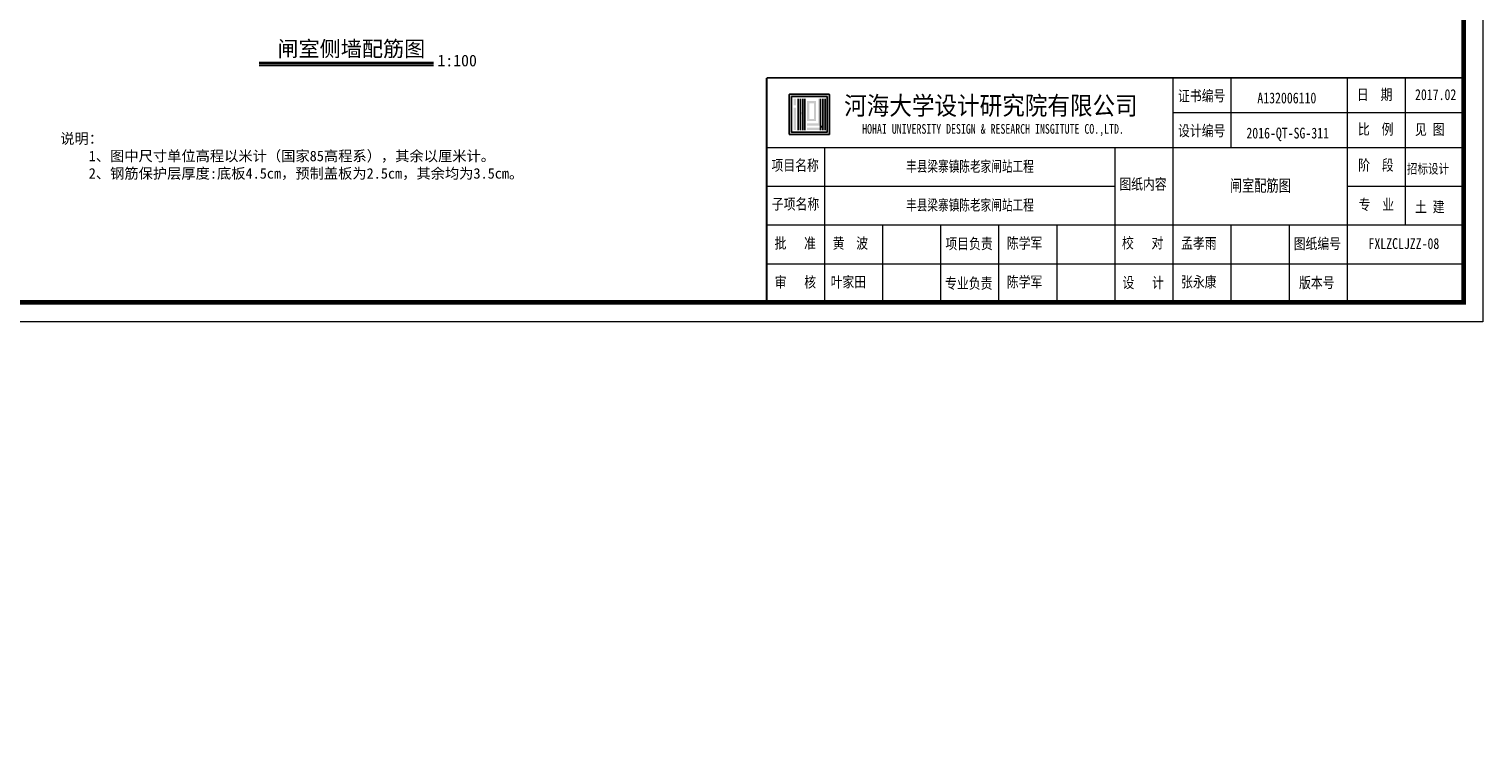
# Model space of a CAD drawing. Extents: x -13074 to 1448651, y 3648755 to 8081248.
# Tile 103 of 173: x 560778 to 561153, y 3858375 to 3858561. Entities that reach past the tile are written whole.
import ezdxf

# ---------------------------------------------------------------- set-up
doc = ezdxf.new("R2010")
doc.units = 0
doc.header["$PDMODE"] = 32
doc.header["$PDSIZE"] = 0.2
doc.layers.get('0').update_dxf_attribs({"linetype": 'CONTINUOUS'})
doc.layers.get('Defpoints').update_dxf_attribs({"linetype": 'CONTINUOUS'})
for name, color, linetype, lineweight in [('0.13填充', 8, 'CONTINUOUS', 9), ('SHEET', 1, 'CONTINUOUS', 15), ('文字', 7, 'CONTINUOUS', 15)]:
    doc.layers.add(name, color=color, linetype=linetype, lineweight=lineweight)
doc.layers.add('HOHAITK', color=7, linetype='CONTINUOUS')
doc.layers.add('PUB_DIM', color=3, linetype='CONTINUOUS')
doc.styles.add('-仿宋_GB2312', font='FangSong_GB2312.ttf')
doc.styles.add('FHZ', font='FangSong_GB2312.ttf', dxfattribs={"width": 0.707, "height": 300})
doc.styles.add('HOHAITK', font='simhei.ttf')
doc.styles.add('TSSD_Dimension', font='tssdeng.shx', dxfattribs={"width": 0.7, "bigfont": '1hztxt.shx'})
doc.dimstyles.new('TSSD_100_100', dxfattribs={"dimtxt": 300, "dimasz": 100, "dimexe": 100, "dimexo": 250, "dimgap": 100, "dimtad": 1, "dimdec": 0, "dimzin": 0, "dimdsep": 46, "dimtxsty": 'TSSD_Dimension', "dimblk": 'ARCHTICK', "dimcen": 0, "dimdle": 100, "dimclrt": 7, "dimadec": 0, "dimazin": 0, "dimtfac": 1, "dimtdec": 0, "dimtix": 1, "dimtmove": 2, "dimatfit": 3, "dimfxl": 1, "dimtolj": 1, "dimtzin": 0, "dimarcsym": 0})

# ---------------------------------------------------------------- blocks, each defined once
blk = doc.blocks.new('_ARCHTICK')
at = {"color": 0, "linetype": 'ByBlock', "const_width": 0.15}
blk.add_lwpolyline([(-0.5, -0.5), (0.5, 0.5)], dxfattribs=at)
blk = doc.blocks.new('*D1656')
at = {"layer": 'Defpoints', "color": 0, "lineweight": 13}
for p in [(795706, 267581), (795535, 266220), (795733, 266164), (795134, 265865), (795134, 265865)]:
    blk.add_point(p, dxfattribs=at)
at = {"layer": 'PUB_DIM', "color": 0, "lineweight": -2}
blk.add_arc((795134, 265865), 536, 26.5651, 71.5651, dxfattribs=at)
at = {"layer": 'PUB_DIM', "color": 0, "lineweight": -2, "xscale": 100, "yscale": 100, "zscale": 100}
for p, rotation in [((795303, 266373), 161.5650511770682), ((795614, 266104), 296.5650511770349)]:
    blk.add_blockref('_ARCHTICK', p, dxfattribs=dict(at, rotation=rotation))
blk = doc.blocks.new('123')
at = {"layer": 'PUB_DIM', "color": 7}
dim = blk.add_angular_dim_2l(base=(795535.2, 266220.4), line1=((795732.5, 266163.8), (795133.8, 265864.5)), line2=((795133.8, 265864.5), (795706, 267580.9)), text=' ', dimstyle='TSSD_100_100', dxfattribs=at)
dim.commit()
dim.dimension.update_dxf_attribs({"geometry": '*D1656', "text_midpoint": (426562.1, 722353.3)})

msp = doc.modelspace()

# ---------------------------------------------------------------- hatches: boundary and pattern name
at = {"layer": 'HOHAITK', "ltscale": 1000}
h = msp.add_hatch(color=7, dxfattribs=at)
h.paths.add_polyline_path([(560984.427, 3858533.849, 0.4142136), (560984.515, 3858533.937), (560984.515, 3858544.162, 0.4142136), (560984.427, 3858544.249), (560974.202, 3858544.249, 0.4142136), (560974.115, 3858544.162), (560974.115, 3858533.937, 0.4142136), (560974.202, 3858533.849)])
h.paths.add_polyline_path([(560974.693, 3858534.427), (560974.693, 3858543.672), (560983.937, 3858543.672), (560983.937, 3858534.427)], flags=16)
at = {"layer": 'HOHAITK'}
h = msp.add_hatch(color=7, dxfattribs=at)
h.paths.add_polyline_path([(560975.848, 3858543.094), (560975.27, 3858543.094), (560975.27, 3858542.516), (560975.848, 3858542.516)])
h.paths.add_polyline_path([(560975.848, 3858542.516), (560975.27, 3858542.516), (560975.27, 3858541.938), (560975.848, 3858541.938)])
h.paths.add_polyline_path([(560975.848, 3858541.938), (560975.27, 3858541.938), (560975.27, 3858541.36), (560975.848, 3858541.36)])
h.paths.add_polyline_path([(560975.848, 3858540.783), (560975.27, 3858540.783), (560975.27, 3858540.205), (560975.848, 3858540.205)])
h.paths.add_polyline_path([(560975.848, 3858540.205), (560975.27, 3858540.205), (560975.27, 3858539.627), (560975.848, 3858539.627)])
h.paths.add_polyline_path([(560975.848, 3858539.627), (560975.27, 3858539.627), (560975.27, 3858539.049), (560975.848, 3858539.049)])
h.paths.add_polyline_path([(560975.848, 3858539.049), (560975.27, 3858539.049), (560975.27, 3858538.472), (560975.848, 3858538.472)])
h.paths.add_polyline_path([(560975.848, 3858538.472), (560975.27, 3858538.472), (560975.27, 3858537.894), (560975.848, 3858537.894)])
h.paths.add_polyline_path([(560975.848, 3858537.894), (560975.27, 3858537.894), (560975.27, 3858537.316), (560975.848, 3858537.316)])
h.paths.add_polyline_path([(560975.848, 3858537.316), (560975.27, 3858537.316), (560975.27, 3858536.738), (560975.848, 3858536.738)])
h.paths.add_polyline_path([(560975.848, 3858536.738), (560975.27, 3858536.738), (560975.27, 3858536.16), (560975.848, 3858536.16)])
h.paths.add_polyline_path([(560975.848, 3858536.16), (560975.27, 3858536.16), (560975.27, 3858535.583), (560975.848, 3858535.583)])
h.paths.add_polyline_path([(560975.848, 3858535.583), (560975.27, 3858535.583), (560975.27, 3858535.005), (560975.848, 3858535.005)])
h = msp.add_hatch(color=7, dxfattribs=at)
h.paths.add_polyline_path([(560977.004, 3858543.094), (560976.426, 3858543.094), (560976.426, 3858542.516), (560977.004, 3858542.516)])
h.paths.add_polyline_path([(560977.004, 3858542.516), (560976.426, 3858542.516), (560976.426, 3858541.938), (560977.004, 3858541.938)])
h.paths.add_polyline_path([(560977.004, 3858541.938), (560976.426, 3858541.938), (560976.426, 3858541.36), (560977.004, 3858541.36)])
h.paths.add_polyline_path([(560977.004, 3858541.36), (560976.426, 3858541.36), (560976.426, 3858540.783), (560977.004, 3858540.783)])
h.paths.add_polyline_path([(560977.004, 3858540.783), (560976.426, 3858540.783), (560976.426, 3858540.205), (560977.004, 3858540.205)])
h.paths.add_polyline_path([(560977.004, 3858540.205), (560976.426, 3858540.205), (560976.426, 3858539.627), (560977.004, 3858539.627)])
h.paths.add_polyline_path([(560977.004, 3858539.627), (560976.426, 3858539.627), (560976.426, 3858539.049), (560977.004, 3858539.049)])
h.paths.add_polyline_path([(560977.004, 3858539.049), (560976.426, 3858539.049), (560976.426, 3858538.472), (560977.004, 3858538.472)])
h.paths.add_polyline_path([(560977.004, 3858538.472), (560976.426, 3858538.472), (560976.426, 3858537.894), (560977.004, 3858537.894)])
h.paths.add_polyline_path([(560977.004, 3858537.894), (560976.426, 3858537.894), (560976.426, 3858537.316), (560977.004, 3858537.316)])
h.paths.add_polyline_path([(560977.004, 3858537.316), (560976.426, 3858537.316), (560976.426, 3858536.738), (560977.004, 3858536.738)])
h.paths.add_polyline_path([(560977.004, 3858536.738), (560976.426, 3858536.738), (560976.426, 3858536.16), (560977.004, 3858536.16)])
h.paths.add_polyline_path([(560977.004, 3858536.16), (560976.426, 3858536.16), (560976.426, 3858535.583), (560977.004, 3858535.583)])
h.paths.add_polyline_path([(560977.004, 3858535.583), (560976.426, 3858535.583), (560976.426, 3858535.005), (560977.004, 3858535.005)])
h = msp.add_hatch(color=7, dxfattribs=at)
h.paths.add_polyline_path([(560977.581, 3858539.627), (560977.004, 3858539.627), (560977.004, 3858539.049), (560977.581, 3858539.049)])
h.paths.add_polyline_path([(560978.159, 3858539.627), (560977.581, 3858539.627), (560977.581, 3858539.049), (560978.159, 3858539.049)])
h.paths.add_polyline_path([(560978.159, 3858540.205), (560977.581, 3858540.205), (560977.581, 3858539.627), (560978.159, 3858539.627)])
h.paths.add_polyline_path([(560978.159, 3858540.783), (560977.581, 3858540.783), (560977.581, 3858540.205), (560978.159, 3858540.205)])
h.paths.add_polyline_path([(560978.159, 3858541.36), (560977.581, 3858541.36), (560977.581, 3858540.783), (560978.159, 3858540.783)])
h.paths.add_polyline_path([(560978.159, 3858541.938), (560977.581, 3858541.938), (560977.581, 3858541.36), (560978.159, 3858541.36)])
h.paths.add_polyline_path([(560978.159, 3858542.516), (560977.581, 3858542.516), (560977.581, 3858541.938), (560978.159, 3858541.938)])
h.paths.add_polyline_path([(560978.159, 3858543.094), (560977.581, 3858543.094), (560977.581, 3858542.516), (560978.159, 3858542.516)])
h.paths.add_polyline_path([(560978.159, 3858539.049), (560977.581, 3858539.049), (560977.581, 3858538.472), (560978.159, 3858538.472)])
h.paths.add_polyline_path([(560978.159, 3858538.472), (560977.581, 3858538.472), (560977.581, 3858537.894), (560978.159, 3858537.894)])
h.paths.add_polyline_path([(560978.159, 3858537.894), (560977.581, 3858537.894), (560977.581, 3858537.316), (560978.159, 3858537.316)])
h.paths.add_polyline_path([(560978.159, 3858537.316), (560977.581, 3858537.316), (560977.581, 3858536.738), (560978.159, 3858536.738)])
h.paths.add_polyline_path([(560978.159, 3858536.738), (560977.581, 3858536.738), (560977.581, 3858536.16), (560978.159, 3858536.16)])
h.paths.add_polyline_path([(560978.159, 3858536.16), (560977.581, 3858536.16), (560977.581, 3858535.583), (560978.159, 3858535.583)])
h.paths.add_polyline_path([(560978.159, 3858535.583), (560977.581, 3858535.583), (560977.581, 3858535.005), (560978.159, 3858535.005)])
h = msp.add_hatch(color=7, dxfattribs=at)
h.paths.add_polyline_path([(560979.315, 3858536.738), (560978.737, 3858536.738), (560978.737, 3858536.16), (560979.315, 3858536.16)])
h.paths.add_polyline_path([(560979.893, 3858536.738), (560979.315, 3858536.738), (560979.315, 3858536.16), (560979.893, 3858536.16)])
h.paths.add_polyline_path([(560980.47, 3858536.738), (560979.893, 3858536.738), (560979.893, 3858536.16), (560980.47, 3858536.16)])
h.paths.add_polyline_path([(560981.048, 3858536.738), (560980.47, 3858536.738), (560980.47, 3858536.16), (560981.048, 3858536.16)])
h.paths.add_polyline_path([(560981.626, 3858536.738), (560981.048, 3858536.738), (560981.048, 3858536.16), (560981.626, 3858536.16)])
h.paths.add_polyline_path([(560982.204, 3858536.738), (560981.626, 3858536.738), (560981.626, 3858536.16), (560982.204, 3858536.16)])
h.paths.add_polyline_path([(560982.204, 3858537.316), (560981.626, 3858537.316), (560981.626, 3858536.738), (560982.204, 3858536.738)])
h.paths.add_polyline_path([(560982.204, 3858537.894), (560981.626, 3858537.894), (560981.626, 3858537.316), (560982.204, 3858537.316)])
h.paths.add_polyline_path([(560982.204, 3858538.472), (560981.626, 3858538.472), (560981.626, 3858537.894), (560982.204, 3858537.894)])
h.paths.add_polyline_path([(560982.204, 3858539.049), (560981.626, 3858539.049), (560981.626, 3858538.472), (560982.204, 3858538.472)])
h.paths.add_polyline_path([(560982.204, 3858539.627), (560981.626, 3858539.627), (560981.626, 3858539.049), (560982.204, 3858539.049)])
h.paths.add_polyline_path([(560982.204, 3858540.205), (560981.626, 3858540.205), (560981.626, 3858539.627), (560982.204, 3858539.627)])
h.paths.add_polyline_path([(560982.204, 3858540.783), (560981.626, 3858540.783), (560981.626, 3858540.205), (560982.204, 3858540.205)])
h.paths.add_polyline_path([(560982.204, 3858541.36), (560981.626, 3858541.36), (560981.626, 3858540.783), (560982.204, 3858540.783)])
h.paths.add_polyline_path([(560982.204, 3858541.938), (560981.626, 3858541.938), (560981.626, 3858541.36), (560982.204, 3858541.36)])
h.paths.add_polyline_path([(560982.204, 3858542.516), (560981.626, 3858542.516), (560981.626, 3858541.938), (560982.204, 3858541.938)])
h.paths.add_polyline_path([(560982.204, 3858543.094), (560981.626, 3858543.094), (560981.626, 3858542.516), (560982.204, 3858542.516)])
h.paths.add_polyline_path([(560979.315, 3858535.583), (560978.737, 3858535.583), (560978.737, 3858535.005), (560979.315, 3858535.005)])
h.paths.add_polyline_path([(560979.893, 3858535.583), (560979.315, 3858535.583), (560979.315, 3858535.005), (560979.893, 3858535.005)])
h.paths.add_polyline_path([(560980.47, 3858535.583), (560979.893, 3858535.583), (560979.893, 3858535.005), (560980.47, 3858535.005)])
h.paths.add_polyline_path([(560981.048, 3858535.583), (560980.47, 3858535.583), (560980.47, 3858535.005), (560981.048, 3858535.005)])
h.paths.add_polyline_path([(560981.626, 3858535.583), (560981.048, 3858535.583), (560981.048, 3858535.005), (560981.626, 3858535.005)])
h.paths.add_polyline_path([(560982.204, 3858535.583), (560981.626, 3858535.583), (560981.626, 3858535.005), (560982.204, 3858535.005)])
h.paths.add_polyline_path([(560982.781, 3858535.583), (560982.204, 3858535.583), (560982.204, 3858535.005), (560982.781, 3858535.005)])
h.paths.add_polyline_path([(560983.359, 3858535.583), (560982.781, 3858535.583), (560982.781, 3858535.005), (560983.359, 3858535.005)])
h.paths.add_polyline_path([(560983.359, 3858536.16), (560982.781, 3858536.16), (560982.781, 3858535.583), (560983.359, 3858535.583)])
h.paths.add_polyline_path([(560983.359, 3858536.738), (560982.781, 3858536.738), (560982.781, 3858536.16), (560983.359, 3858536.16)])
h.paths.add_polyline_path([(560983.359, 3858537.316), (560982.781, 3858537.316), (560982.781, 3858536.738), (560983.359, 3858536.738)])
h.paths.add_polyline_path([(560983.359, 3858537.894), (560982.781, 3858537.894), (560982.781, 3858537.316), (560983.359, 3858537.316)])
h.paths.add_polyline_path([(560983.359, 3858538.472), (560982.781, 3858538.472), (560982.781, 3858537.894), (560983.359, 3858537.894)])
h.paths.add_polyline_path([(560983.359, 3858539.049), (560982.781, 3858539.049), (560982.781, 3858538.472), (560983.359, 3858538.472)])
h.paths.add_polyline_path([(560983.359, 3858539.627), (560982.781, 3858539.627), (560982.781, 3858539.049), (560983.359, 3858539.049)])
h.paths.add_polyline_path([(560983.359, 3858540.205), (560982.781, 3858540.205), (560982.781, 3858539.627), (560983.359, 3858539.627)])
h.paths.add_polyline_path([(560983.359, 3858540.783), (560982.781, 3858540.783), (560982.781, 3858540.205), (560983.359, 3858540.205)])
h.paths.add_polyline_path([(560983.359, 3858541.36), (560982.781, 3858541.36), (560982.781, 3858540.783), (560983.359, 3858540.783)])
h.paths.add_polyline_path([(560983.359, 3858541.938), (560982.781, 3858541.938), (560982.781, 3858541.36), (560983.359, 3858541.36)])
h.paths.add_polyline_path([(560983.359, 3858542.516), (560982.781, 3858542.516), (560982.781, 3858541.938), (560983.359, 3858541.938)])
h.paths.add_polyline_path([(560983.359, 3858543.094), (560982.781, 3858543.094), (560982.781, 3858542.516), (560983.359, 3858542.516)])
h = msp.add_hatch(color=7, dxfattribs=at)
h.paths.add_polyline_path([(560979.315, 3858537.894), (560978.737, 3858537.894), (560978.737, 3858537.316), (560979.315, 3858537.316)])
h.paths.add_polyline_path([(560979.893, 3858537.894), (560979.315, 3858537.894), (560979.315, 3858537.316), (560979.893, 3858537.316)])
h.paths.add_polyline_path([(560980.47, 3858537.894), (560979.893, 3858537.894), (560979.893, 3858537.316), (560980.47, 3858537.316)])
h.paths.add_polyline_path([(560981.048, 3858537.894), (560980.47, 3858537.894), (560980.47, 3858537.316), (560981.048, 3858537.316)])
h.paths.add_polyline_path([(560981.048, 3858538.472), (560980.47, 3858538.472), (560980.47, 3858537.894), (560981.048, 3858537.894)])
h.paths.add_polyline_path([(560981.048, 3858539.049), (560980.47, 3858539.049), (560980.47, 3858538.472), (560981.048, 3858538.472)])
h.paths.add_polyline_path([(560981.048, 3858539.627), (560980.47, 3858539.627), (560980.47, 3858539.049), (560981.048, 3858539.049)])
h.paths.add_polyline_path([(560981.048, 3858540.205), (560980.47, 3858540.205), (560980.47, 3858539.627), (560981.048, 3858539.627)])
h.paths.add_polyline_path([(560981.048, 3858540.783), (560980.47, 3858540.783), (560980.47, 3858540.205), (560981.048, 3858540.205)])
h.paths.add_polyline_path([(560981.048, 3858541.36), (560980.47, 3858541.36), (560980.47, 3858540.783), (560981.048, 3858540.783)])
h.paths.add_polyline_path([(560981.048, 3858541.938), (560980.47, 3858541.938), (560980.47, 3858541.36), (560981.048, 3858541.36)])
h.paths.add_polyline_path([(560981.048, 3858542.516), (560980.47, 3858542.516), (560980.47, 3858541.938), (560981.048, 3858541.938)])
h.paths.add_polyline_path([(560980.47, 3858542.516), (560979.893, 3858542.516), (560979.893, 3858541.938), (560980.47, 3858541.938)])
h.paths.add_polyline_path([(560979.893, 3858542.516), (560979.315, 3858542.516), (560979.315, 3858541.938), (560979.893, 3858541.938)])
h.paths.add_polyline_path([(560979.315, 3858542.516), (560978.737, 3858542.516), (560978.737, 3858541.938), (560979.315, 3858541.938)])
h.paths.add_polyline_path([(560979.315, 3858541.938), (560978.737, 3858541.938), (560978.737, 3858541.36), (560979.315, 3858541.36)])
h.paths.add_polyline_path([(560979.315, 3858541.36), (560978.737, 3858541.36), (560978.737, 3858540.783), (560979.315, 3858540.783)])
h.paths.add_polyline_path([(560979.315, 3858540.783), (560978.737, 3858540.783), (560978.737, 3858540.205), (560979.315, 3858540.205)])
h.paths.add_polyline_path([(560979.315, 3858540.205), (560978.737, 3858540.205), (560978.737, 3858539.627), (560979.315, 3858539.627)])
h.paths.add_polyline_path([(560979.315, 3858539.627), (560978.737, 3858539.627), (560978.737, 3858539.049), (560979.315, 3858539.049)])
h.paths.add_polyline_path([(560979.315, 3858539.049), (560978.737, 3858539.049), (560978.737, 3858538.472), (560979.315, 3858538.472)])
h.paths.add_polyline_path([(560979.315, 3858538.472), (560978.737, 3858538.472), (560978.737, 3858537.894), (560979.315, 3858537.894)])
msp.add_hatch(color=7, dxfattribs=at).paths.add_polyline_path([(560982.781, 3858536.16), (560982.204, 3858536.16), (560982.204, 3858535.583), (560982.781, 3858535.583)])

# ---------------------------------------------------------------- linework, layer by layer
at = {"layer": '0.13填充', "lineweight": 40, "ltscale": 0.005}
msp.add_line((560837.213, 3858552.238), (560882.192, 3858552.238), dxfattribs=at)
at = {"layer": '0.13填充', "ltscale": 0.005}
msp.add_line((560837.213, 3858551.691), (560882.192, 3858551.691), dxfattribs=at)
at = {"layer": 'HOHAITK', "color": 7}
for p, q in [((560976.426, 3858543.094), (560976.426, 3858535.005)), ((560977.004, 3858543.094), (560977.004, 3858535.005)), ((560977.581, 3858543.094), (560977.581, 3858535.005)), ((560978.159, 3858543.094), (560978.159, 3858535.005)), ((560982.204, 3858543.094), (560982.204, 3858535.005)), ((560982.781, 3858543.094), (560982.781, 3858535.005)), ((560983.359, 3858535.005), (560983.359, 3858543.094))]:
    msp.add_line(p, q, dxfattribs=at)
for points in [[(560974.202, 3858544.249), (560984.427, 3858544.249, -0.4142136), (560984.515, 3858544.162), (560984.515, 3858533.937, -0.4142136), (560984.427, 3858533.849), (560974.202, 3858533.849, -0.4142136), (560974.115, 3858533.937), (560974.115, 3858544.162, -0.4142136)], [(560974.78, 3858543.672), (560983.849, 3858543.672, -0.4142136), (560983.937, 3858543.584), (560983.937, 3858534.515, -0.4142136), (560983.849, 3858534.427), (560974.78, 3858534.427, -0.4142136), (560974.693, 3858534.515), (560974.693, 3858543.584, -0.4142136)]]:
    msp.add_lwpolyline(points, format="xyb", close=True, dxfattribs=at)
at = {"layer": 'SHEET', "color": 7}
for p, q in [((561073.29, 3858530.489), (561073.29, 3858548.489)), ((561088.29, 3858530.489), (561088.29, 3858548.489)), ((561118.29, 3858530.489), (561118.29, 3858548.489)), ((561133.29, 3858510.489), (561133.29, 3858548.489)), ((561148.29, 3858539.489), (561073.29, 3858539.489)), ((560968.29, 3858530.489), (561148.29, 3858530.489)), ((560968.29, 3858490.489), (560968.29, 3858530.489)), ((560968.29, 3858530.489), (561043.29, 3858530.489)), ((560983.29, 3858490.489), (560983.29, 3858530.489)), ((561058.29, 3858490.489), (561058.29, 3858530.489)), ((561073.29, 3858490.489), (561073.29, 3858530.489)), ((561118.29, 3858490.489), (561118.29, 3858530.489)), ((561118.29, 3858510.489), (561118.29, 3858530.489)), ((560968.29, 3858520.489), (561058.29, 3858520.489)), ((561118.29, 3858520.489), (561148.29, 3858520.489)), ((560968.29, 3858510.489), (561148.29, 3858510.489)), ((560998.29, 3858490.489), (560998.29, 3858510.489)), ((561013.29, 3858490.489), (561013.29, 3858510.489)), ((561028.29, 3858490.489), (561028.29, 3858510.489)), ((561043.29, 3858490.489), (561043.29, 3858510.489)), ((561088.29, 3858490.489), (561088.29, 3858510.489)), ((561103.29, 3858490.489), (561103.29, 3858510.489)), ((561148.29, 3858490.489), (561148.29, 3858510.489)), ((560968.29, 3858500.489), (561148.29, 3858500.489))]:
    msp.add_line(p, q, dxfattribs=at)
msp.add_lwpolyline([(561153.29, 3858485.489), (560733.29, 3858485.489), (560733.29, 3858782.489), (561153.29, 3858782.489)], close=True, dxfattribs=at)
at = {"layer": 'SHEET', "color": 7, "const_width": 1.2}
msp.add_lwpolyline([(560758.29, 3858777.489), (561148.29, 3858777.489), (561148.29, 3858490.489), (560758.29, 3858490.489)], close=True, dxfattribs=at)
at = {"layer": 'SHEET', "color": 7, "const_width": 0.5}
for points in [[(560968.29, 3858490.489), (560968.29, 3858548.489)], [(560968.29, 3858548.489), (561148.29, 3858548.489)]]:
    msp.add_lwpolyline(points, dxfattribs=at)

# ---------------------------------------------------------------- block references
at = {"linetype": 'Continuous', "lineweight": 13, "xscale": 0.01000000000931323, "yscale": 0.009999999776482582, "zscale": 0.01}
msp.add_blockref('123', (552983.124, 3855442.078), dxfattribs=at)

# ---------------------------------------------------------------- texts
at = {"color": 7, "insert": (561095.79, 3858520.489), "char_height": 3.08571, "width": 44.99997, "attachment_point": 5, "style": 'FHZ'}
msp.add_mtext('{\\W0.75;闸室配筋图}', dxfattribs=at)
at = {"layer": 'HOHAITK', "color": 7, "style": 'HOHAITK'}
for s, height, width, p in [('河海大学设计研究院有限公司', 4.75, 0.9, (560988.298, 3858538.942)), ('HOHAI UNIVERSITY DESIGN & RESEARCH INSGITUTE CO.,LTD.', 2.5, 0.75, (560992.948, 3858534.051))]:
    msp.add_text(s, height=height, dxfattribs=dict(at, width=width)).set_placement(p)
at = {"layer": 'SHEET', "color": 7, "style": 'FHZ', "width": 0.8}
for s, height, p in [('证书编号', 2.8, (561074.538, 3858542.435)), ('A132006110', 2.8, (561095.022, 3858541.901)), ('日  期', 2.8, (561120.748, 3858542.759)), ('2017.02', 2.8, (561135.748, 3858542.759)), ('比  例', 2.8, (561121.011, 3858533.816)), ('见 图', 2.8, (561135.748, 3858533.759)), ('设计编号', 2.8, (561074.543, 3858533.435)), ('项目名称', 2.8, (560969.526, 3858524.499)), ('阶  段', 2.8, (561121.079, 3858524.546)), ('招标设计', 2.5, (561133.654, 3858523.759)), ('图纸内容', 2.8, (561059.379, 3858519.641)), ('子项名称', 2.8, (560969.63, 3858514.499)), ('专  业', 2.8, (561121.202, 3858514.37)), ('土 建', 2.8, (561135.748, 3858513.759)), ('批   准', 2.8, (560970.32, 3858504.387)), ('黄  波', 2.8, (560985.32, 3858504.387)), ('项目负责', 2.8, (561014.449, 3858504.258)), ('陈学军', 2.8, (561030.32, 3858504.387)), ('校   对', 2.8, (561060.058, 3858504.451)), ('孟孝雨', 2.8, (561075.32, 3858504.387)), ('图纸编号', 2.8, (561104.413, 3858504.28)), ('FXLZCLJZZ-08', 2.8, (561123.741, 3858504.28)), ('审   核', 2.8, (560970.355, 3858494.322)), ('叶家田', 2.8, (560984.802, 3858494.387)), ('专业负责', 2.8, (561014.377, 3858494.023)), ('陈学军', 2.8, (561030.32, 3858494.387)), ('设   计', 2.8, (561060.176, 3858494.211)), ('张永康', 2.8, (561075.32, 3858494.387)), ('版本号', 2.8, (561105.795, 3858494.209))]:
    msp.add_text(s, height=height, dxfattribs=at).set_placement(p)
at = {"layer": 'SHEET', "color": 1, "style": 'FHZ', "width": 0.8}
msp.add_text('2016-QT-SG-311', height=2.8, dxfattribs=at).set_placement((561092.193, 3858532.825))
at = {"layer": 'SHEET', "color": 7, "char_height": 2.8, "width": 74.99994, "attachment_point": 5, "style": 'FHZ'}
for insert in [(561020.79, 3858525.489), (561020.79, 3858515.489)]:
    msp.add_mtext('{\\W0.72;丰县梁寨镇陈老家闸站工程}', dxfattribs=dict(at, insert=insert))
at = {"layer": '文字', "color": 7, "attachment_point": 1, "style": '-仿宋_GB2312'}
for s, insert, char_height, width in [('闸室侧墙配筋图', (560841.899, 3858558.004), 4, 38.01372), ('1:100', (560883.226, 3858554.46), 3, 10.28955), ('说明：\\P    1、图中尺寸单位高程以米计（国家85高程系），其余以厘米计。\\P    2、钢筋保护层厚度:底板4.5cm，预制盖板为2.5cm，其余均为3.5cm。', (560785.82, 3858534.164), 2.7, 1460.56876)]:
    msp.add_mtext(s, dxfattribs=dict(at, insert=insert, char_height=char_height, width=width))

doc.saveas('drawing.dxf')
